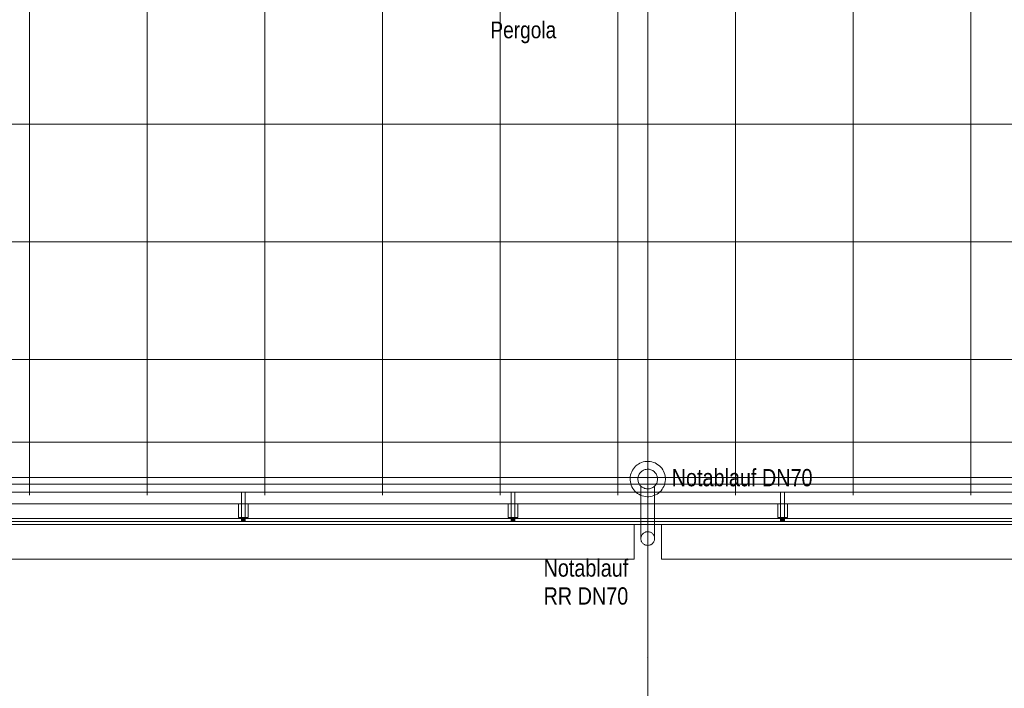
# Model space of a CAD drawing. Extents: x -620 to 3480, y 62 to 1112.
# Tile 4 of 76: x -393 to -292, y 191 to 260. Entities that reach past the tile are written whole.
import ezdxf
from ezdxf.lldxf.tags import DXFTag

# ---------------------------------------------------------------- set-up
doc = ezdxf.new("R2010")
doc.units = 0
doc.layers.get('0').update_dxf_attribs({"lineweight": 13})
for name, color, linetype, lineweight, true_color in [('30 -33 Aussenwände- 7 Fassade_ Elemente', 7, 'Continuous', 9, 0x00aacc), ('30 -36 Dächer- 3 Dachbeläge', 7, 'Continuous', 15, 0x9999ff), ('30 -36 Dächer- 4 Dachbekleidungen', 7, 'Continuous', 9, 0xccccff), ('40 -41 Abwasser_Wasser_Gas- 1 Abwasser + sanitäre Anlagen', 7, 'Continuous', 9, 0xff6633), ('70 -72 Beschriftung- 1 Beschriftung allgemein', 7, 'Continuous', 9, 0xff6633)]:
    doc.layers.add(name, color=color, linetype=linetype, lineweight=lineweight, true_color=true_color)
for name, color, linetype, lineweight in [('40 -41 Abwasser_Wasser_Gas- 2 Wasser-1', 7, 'Continuous', 15), ('60- 61 allgemeine Ausstattung- 4 Terrassen', 7, 'Continuous', 9), ('70 -71 Achsen- 1 Gebäudeachsen', 7, 'STRICHPUNKT2-A06GA2HU8I', 18)]:
    doc.layers.add(name, color=color, linetype=linetype, lineweight=lineweight)
doc.styles.get("Standard").update_dxf_attribs({"font": 'ARIALN.TTF'})
tags = doc.linetypes.add('grob-A06GA2HT8I', pattern=[14, 3, -8, 3]).pattern_tags.tags
tags[8:9] = [DXFTag(74, 4), DXFTag(75, 0), DXFTag(340, '0'), DXFTag(46, 0.0), DXFTag(50, 0.0), DXFTag(44, 0.0), DXFTag(45, 0.0)]
tags[6:7] = [DXFTag(74, 4), DXFTag(75, 0), DXFTag(340, '0'), DXFTag(46, 0.0), DXFTag(50, 0.0), DXFTag(44, 0.0), DXFTag(45, 0.0)]
tags[4:5] = [DXFTag(74, 4), DXFTag(75, 0), DXFTag(340, '0'), DXFTag(46, 0.0), DXFTag(50, 0.0), DXFTag(44, 0.0), DXFTag(45, 0.0)]
tags = doc.linetypes.add('STRICHPUNKT2-A06GA2HU8I', pattern=[12.7, 6.35, -3.175, 0, -3.175]).pattern_tags.tags
tags[10:11] = [DXFTag(74, 4), DXFTag(75, 0), DXFTag(340, '0'), DXFTag(46, 0.0), DXFTag(50, 0.0), DXFTag(44, 0.0), DXFTag(45, 0.0)]
tags[8:9] = [DXFTag(74, 4), DXFTag(75, 0), DXFTag(340, '0'), DXFTag(46, 0.0), DXFTag(50, 0.0), DXFTag(44, 0.0), DXFTag(45, 0.0)]
tags[6:7] = [DXFTag(74, 4), DXFTag(75, 0), DXFTag(340, '0'), DXFTag(46, 0.0), DXFTag(50, 0.0), DXFTag(44, 0.0), DXFTag(45, 0.0)]
tags[4:5] = [DXFTag(74, 4), DXFTag(75, 0), DXFTag(340, '0'), DXFTag(46, 0.0), DXFTag(50, 0.0), DXFTag(44, 0.0), DXFTag(45, 0.0)]

# ---------------------------------------------------------------- blocks, each defined once
blk = doc.blocks.new('Referenz-A06GA2HW8I')
at = {"layer": '30 -33 Aussenwände- 7 Fassade_ Elemente', "color": 0, "linetype": 'Continuous', "lineweight": -2, "ltscale": 0.13}
for p, q in [((-501.48, 208.68), (9.12, 208.68)), ((-492.28, 208.08), (-330.08, 208.08)), ((-330.08, 208.08), (-330.08, 204.54)), ((-327.28, 208.08), (-165.08, 208.08)), ((-327.28, 204.54), (-327.28, 208.08)), ((-330.08, 204.54), (-492.28, 204.54)), ((-165.08, 204.54), (-327.28, 204.54))]:
    blk.add_line(p, q, dxfattribs=at)
at = {"layer": '30 -36 Dächer- 3 Dachbeläge', "color": 0, "linetype": 'Continuous', "lineweight": -2, "ltscale": 0.13}
for p, q in [((-498.78, 211.38), (6.42, 211.38)), ((9.72, 208.08), (-502.08, 208.08))]:
    blk.add_line(p, q, dxfattribs=at)
at = {"layer": '30 -36 Dächer- 3 Dachbeläge', "color": 0, "lineweight": -2}
for p, q in [((-369.73, 208.78), (-370.13, 208.78)), ((-370.13, 208.78), (-370.13, 208.38)), ((-369.73, 208.38), (-369.73, 208.78)), ((-342.23, 208.78), (-342.63, 208.78)), ((-342.63, 208.78), (-342.63, 208.38)), ((-342.23, 208.38), (-342.23, 208.78)), ((-314.73, 208.78), (-315.13, 208.78)), ((-315.13, 208.78), (-315.13, 208.38)), ((-314.73, 208.38), (-314.73, 208.78))]:
    blk.add_line(p, q, dxfattribs=at)
for points in [[(-370.13, 208.38), (-370.13, 208.78), (-369.73, 208.38)], [(-369.73, 208.38), (-370.13, 208.78), (-369.73, 208.78)], [(-342.63, 208.38), (-342.63, 208.78), (-342.23, 208.38)], [(-342.23, 208.38), (-342.63, 208.78), (-342.23, 208.78)], [(-315.13, 208.38), (-315.13, 208.78), (-314.73, 208.38)], [(-314.73, 208.38), (-315.13, 208.78), (-314.73, 208.78)]]:
    blk.add_solid(points, dxfattribs=at)
at = {"layer": '30 -36 Dächer- 4 Dachbekleidungen', "color": 0, "linetype": 'Continuous', "lineweight": -2, "ltscale": 0.13}
for p, q in [((5.62, 212.18), (-497.98, 212.18)), ((-498.78, 211.38), (6.42, 211.38)), ((-369.73, 211.38), (-370.13, 211.38)), ((-370.13, 211.38), (-370.13, 210.18)), ((-369.73, 210.18), (-369.73, 211.38)), ((-342.23, 211.38), (-342.63, 211.38)), ((-342.63, 211.38), (-342.63, 210.18)), ((-342.23, 210.18), (-342.23, 211.38)), ((-314.73, 211.38), (-315.13, 211.38)), ((-315.13, 211.38), (-315.13, 210.18)), ((-314.73, 210.18), (-314.73, 211.38)), ((7.62, 210.18), (-499.98, 210.18)), ((-370.43, 210.18), (-370.43, 208.78)), ((-370.13, 208.78), (-370.13, 210.18)), ((-369.73, 210.18), (-369.73, 208.78)), ((-369.43, 210.18), (-369.43, 208.78)), ((-342.93, 210.18), (-342.93, 208.78)), ((-342.63, 208.78), (-342.63, 210.18)), ((-342.23, 210.18), (-342.23, 208.78)), ((-341.93, 210.18), (-341.93, 208.78)), ((-315.43, 210.18), (-315.43, 208.78)), ((-315.13, 208.78), (-315.13, 210.18)), ((-314.73, 210.18), (-314.73, 208.78)), ((-314.43, 210.18), (-314.43, 208.78)), ((-501.78, 208.38), (9.42, 208.38)), ((-370.43, 208.78), (-370.13, 208.78)), ((-369.73, 208.78), (-370.13, 208.78)), ((-369.43, 208.78), (-369.73, 208.78)), ((-342.93, 208.78), (-342.63, 208.78)), ((-342.23, 208.78), (-342.63, 208.78)), ((-341.93, 208.78), (-342.23, 208.78)), ((-315.43, 208.78), (-315.13, 208.78)), ((-314.73, 208.78), (-315.13, 208.78)), ((-314.43, 208.78), (-314.73, 208.78))]:
    blk.add_line(p, q, dxfattribs=at)
at = {"layer": '40 -41 Abwasser_Wasser_Gas- 1 Abwasser + sanitäre Anlagen', "color": 0, "linetype": 'grob-A06GA2HT8I', "lineweight": -2, "ltscale": 0.13}
for p, q in [((-328.68, 217.8), (-328.68, 212.71)), ((-329.38, 211.99), (-329.38, 206.64)), ((-327.98, 211.99), (-327.98, 206.64))]:
    blk.add_line(p, q, dxfattribs=at)
at = {"layer": '40 -41 Abwasser_Wasser_Gas- 1 Abwasser + sanitäre Anlagen', "color": 0, "linetype": 'Continuous', "lineweight": -2, "ltscale": 0.13}
for p, q in [((-328.68, 212.71), (-328.7, 212.77)), ((-328.7, 212.77), (-328.67, 212.77)), ((-328.67, 212.77), (-328.68, 212.71))]:
    blk.add_line(p, q, dxfattribs=at)
at = {"layer": '40 -41 Abwasser_Wasser_Gas- 1 Abwasser + sanitäre Anlagen', "color": 0, "lineweight": -2}
for points in [[(-328.68, 212.71), (-328.7, 212.77), (-328.68, 212.77)], [(-328.68, 212.71), (-328.68, 212.77), (-328.67, 212.77)]]:
    blk.add_solid(points, dxfattribs=at)
at = {"layer": '40 -41 Abwasser_Wasser_Gas- 2 Wasser-1', "color": 0, "linetype": 'Continuous', "lineweight": -2, "ltscale": 0.13}
for p, q in [((-328.68, 212.71), (-328.68, 216.55)), ((-330.15, 213.76), (-330.04, 213.89)), ((-330.04, 213.89), (-329.92, 214.02)), ((-329.92, 214.02), (-329.78, 214.14)), ((-329.78, 214.14), (-329.64, 214.24)), ((-329.64, 214.24), (-329.48, 214.32)), ((-329.48, 214.32), (-329.32, 214.39)), ((-329.32, 214.39), (-329.15, 214.45)), ((-329.15, 214.45), (-328.98, 214.48)), ((-328.98, 214.48), (-328.8, 214.5)), ((-328.8, 214.5), (-328.63, 214.51)), ((-328.63, 214.51), (-328.45, 214.49)), ((-328.45, 214.49), (-328.28, 214.46)), ((-328.28, 214.46), (-328.11, 214.41)), ((-328.11, 214.41), (-327.94, 214.35)), ((-327.94, 214.35), (-327.78, 214.27)), ((-327.78, 214.27), (-327.64, 214.17)), ((-327.64, 214.17), (-327.5, 214.06)), ((-327.5, 214.06), (-327.37, 213.94)), ((-327.37, 213.94), (-327.26, 213.8)), ((-330.48, 212.77), (-330.47, 212.94)), ((-330.47, 212.94), (-330.44, 213.12)), ((-330.44, 213.12), (-330.39, 213.29)), ((-330.39, 213.29), (-330.32, 213.45)), ((-330.32, 213.45), (-330.24, 213.61)), ((-330.24, 213.61), (-330.15, 213.76)), ((-329.68, 212.84), (-329.66, 212.93)), ((-329.66, 212.93), (-329.63, 213.03)), ((-329.63, 213.03), (-329.6, 213.12)), ((-329.6, 213.12), (-329.55, 213.21)), ((-329.55, 213.21), (-329.5, 213.29)), ((-329.5, 213.29), (-329.44, 213.37)), ((-329.44, 213.37), (-329.37, 213.44)), ((-329.37, 213.44), (-329.29, 213.5)), ((-329.29, 213.5), (-329.21, 213.56)), ((-329.21, 213.56), (-329.13, 213.6)), ((-329.13, 213.6), (-329.04, 213.64)), ((-329.04, 213.64), (-328.94, 213.67)), ((-328.94, 213.67), (-328.85, 213.69)), ((-328.85, 213.69), (-328.75, 213.71)), ((-328.75, 213.71), (-328.65, 213.71)), ((-328.65, 213.71), (-328.55, 213.7)), ((-328.55, 213.7), (-328.46, 213.68)), ((-328.46, 213.68), (-328.36, 213.65)), ((-328.36, 213.65), (-328.27, 213.62)), ((-328.27, 213.62), (-328.18, 213.57)), ((-328.18, 213.57), (-328.1, 213.52)), ((-328.1, 213.52), (-328.03, 213.46)), ((-328.03, 213.46), (-327.95, 213.39)), ((-327.95, 213.39), (-327.89, 213.32)), ((-327.89, 213.32), (-327.84, 213.24)), ((-327.84, 213.24), (-327.79, 213.15)), ((-327.79, 213.15), (-327.75, 213.06)), ((-327.75, 213.06), (-327.72, 212.97)), ((-327.72, 212.97), (-327.7, 212.87)), ((-327.26, 213.8), (-327.16, 213.66)), ((-327.16, 213.66), (-327.07, 213.5)), ((-327.07, 213.5), (-327, 213.34)), ((-327, 213.34), (-326.95, 213.17)), ((-326.95, 213.17), (-326.91, 213)), ((-326.91, 213), (-326.89, 212.83)), ((-330.48, 212.59), (-330.48, 212.77)), ((-330.46, 212.41), (-330.48, 212.59)), ((-330.42, 212.24), (-330.46, 212.41)), ((-330.37, 212.07), (-330.42, 212.24)), ((-330.3, 211.91), (-330.37, 212.07)), ((-330.21, 211.76), (-330.3, 211.91)), ((-329.68, 212.74), (-329.68, 212.84)), ((-329.68, 212.64), (-329.68, 212.74)), ((-329.67, 212.54), (-329.68, 212.64)), ((-329.65, 212.45), (-329.67, 212.54)), ((-329.62, 212.36), (-329.65, 212.45)), ((-329.58, 212.27), (-329.62, 212.36)), ((-329.53, 212.18), (-329.58, 212.27)), ((-329.48, 212.1), (-329.53, 212.18)), ((-329.41, 212.02), (-329.48, 212.1)), ((-329.34, 211.96), (-329.41, 212.02)), ((-329.27, 211.89), (-329.34, 211.96)), ((-329.18, 211.84), (-329.27, 211.89)), ((-328.08, 211.91), (-328.16, 211.86)), ((-328, 211.98), (-328.08, 211.91)), ((-327.93, 212.05), (-328, 211.98)), ((-327.87, 212.13), (-327.93, 212.05)), ((-327.82, 212.21), (-327.87, 212.13)), ((-327.77, 212.29), (-327.82, 212.21)), ((-327.74, 212.39), (-327.77, 212.29)), ((-327.71, 212.48), (-327.74, 212.39)), ((-327.69, 212.58), (-327.71, 212.48)), ((-327.7, 212.87), (-327.69, 212.77)), ((-327.69, 212.77), (-327.69, 212.67)), ((-327.69, 212.67), (-327.69, 212.58)), ((-327.05, 211.96), (-327.13, 211.81)), ((-326.98, 212.13), (-327.05, 211.96)), ((-326.93, 212.3), (-326.98, 212.13)), ((-326.9, 212.47), (-326.93, 212.3)), ((-326.89, 212.65), (-326.9, 212.47)), ((-326.89, 212.83), (-326.89, 212.65)), ((-330.11, 211.61), (-330.21, 211.76)), ((-330, 211.48), (-330.11, 211.61)), ((-329.87, 211.35), (-330, 211.48)), ((-329.73, 211.24), (-329.87, 211.35)), ((-329.58, 211.15), (-329.73, 211.24)), ((-329.43, 211.07), (-329.58, 211.15)), ((-329.26, 211), (-329.43, 211.07)), ((-329.09, 210.95), (-329.26, 211)), ((-329.1, 211.8), (-329.18, 211.84)), ((-329.01, 211.76), (-329.1, 211.8)), ((-328.92, 210.92), (-329.09, 210.95)), ((-328.91, 211.73), (-329.01, 211.76)), ((-328.74, 210.91), (-328.92, 210.92)), ((-328.82, 211.72), (-328.91, 211.73)), ((-328.72, 211.71), (-328.82, 211.72)), ((-328.57, 210.91), (-328.74, 210.91)), ((-328.62, 211.71), (-328.72, 211.71)), ((-328.52, 211.72), (-328.62, 211.71)), ((-328.39, 210.93), (-328.57, 210.91)), ((-328.43, 211.74), (-328.52, 211.72)), ((-328.33, 211.77), (-328.43, 211.74)), ((-328.22, 210.97), (-328.39, 210.93)), ((-328.24, 211.81), (-328.33, 211.77)), ((-328.16, 211.86), (-328.24, 211.81)), ((-328.05, 211.02), (-328.22, 210.97)), ((-327.89, 211.09), (-328.05, 211.02)), ((-327.73, 211.18), (-327.89, 211.09)), ((-327.59, 211.28), (-327.73, 211.18)), ((-327.45, 211.39), (-327.59, 211.28)), ((-327.33, 211.52), (-327.45, 211.39)), ((-327.22, 211.66), (-327.33, 211.52)), ((-327.13, 211.81), (-327.22, 211.66)), ((-329.37, 206.8), (-329.35, 206.87)), ((-329.37, 206.8), (-329.35, 206.87)), ((-329.35, 206.87), (-329.32, 206.93)), ((-329.35, 206.87), (-329.32, 206.93)), ((-329.32, 206.93), (-329.29, 206.99)), ((-329.32, 206.93), (-329.29, 206.99)), ((-329.29, 206.99), (-329.25, 207.05)), ((-329.29, 206.99), (-329.25, 207.05)), ((-329.25, 207.05), (-329.21, 207.1)), ((-329.25, 207.05), (-329.21, 207.1)), ((-329.21, 207.1), (-329.16, 207.15)), ((-329.21, 207.1), (-329.16, 207.15)), ((-329.16, 207.15), (-329.11, 207.2)), ((-329.16, 207.15), (-329.11, 207.2)), ((-329.11, 207.2), (-329.05, 207.23)), ((-329.11, 207.2), (-329.05, 207.23)), ((-329.05, 207.23), (-328.99, 207.27)), ((-329.05, 207.23), (-328.99, 207.27)), ((-328.99, 207.27), (-328.93, 207.3)), ((-328.99, 207.27), (-328.93, 207.3)), ((-328.93, 207.3), (-328.87, 207.32)), ((-328.93, 207.3), (-328.87, 207.32)), ((-328.87, 207.32), (-328.8, 207.33)), ((-328.87, 207.32), (-328.8, 207.33)), ((-328.8, 207.33), (-328.73, 207.34)), ((-328.8, 207.33), (-328.73, 207.34)), ((-328.73, 207.34), (-328.66, 207.34)), ((-328.73, 207.34), (-328.66, 207.34)), ((-328.66, 207.34), (-328.59, 207.33)), ((-328.66, 207.34), (-328.59, 207.33)), ((-328.59, 207.33), (-328.53, 207.32)), ((-328.59, 207.33), (-328.53, 207.32)), ((-328.53, 207.32), (-328.46, 207.3)), ((-328.53, 207.32), (-328.46, 207.3)), ((-328.46, 207.3), (-328.4, 207.28)), ((-328.46, 207.3), (-328.4, 207.28)), ((-328.4, 207.28), (-328.33, 207.25)), ((-328.4, 207.28), (-328.33, 207.25)), ((-328.33, 207.25), (-328.28, 207.21)), ((-328.33, 207.25), (-328.28, 207.21)), ((-328.28, 207.21), (-328.22, 207.17)), ((-328.28, 207.21), (-328.22, 207.17)), ((-328.22, 207.17), (-328.17, 207.12)), ((-328.22, 207.17), (-328.17, 207.12)), ((-328.17, 207.12), (-328.13, 207.07)), ((-328.17, 207.12), (-328.13, 207.07)), ((-328.13, 207.07), (-328.09, 207.01)), ((-328.13, 207.07), (-328.09, 207.01)), ((-328.09, 207.01), (-328.06, 206.95)), ((-328.09, 207.01), (-328.06, 206.95)), ((-328.06, 206.95), (-328.03, 206.89)), ((-328.06, 206.95), (-328.03, 206.89)), ((-328.03, 206.89), (-328.01, 206.82)), ((-328.03, 206.89), (-328.01, 206.82)), ((-329.38, 206.73), (-329.37, 206.8)), ((-329.38, 206.73), (-329.37, 206.8)), ((-329.38, 206.66), (-329.38, 206.73)), ((-329.38, 206.66), (-329.38, 206.73)), ((-329.38, 206.59), (-329.38, 206.66)), ((-329.38, 206.59), (-329.38, 206.66)), ((-329.38, 206.53), (-329.38, 206.59)), ((-329.38, 206.53), (-329.38, 206.59)), ((-329.36, 206.46), (-329.38, 206.53)), ((-329.36, 206.46), (-329.38, 206.53)), ((-329.34, 206.39), (-329.36, 206.46)), ((-329.34, 206.39), (-329.36, 206.46)), ((-329.31, 206.33), (-329.34, 206.39)), ((-329.31, 206.33), (-329.34, 206.39)), ((-329.28, 206.27), (-329.31, 206.33)), ((-329.28, 206.27), (-329.31, 206.33)), ((-329.24, 206.21), (-329.28, 206.27)), ((-329.24, 206.21), (-329.28, 206.27)), ((-329.2, 206.16), (-329.24, 206.21)), ((-329.2, 206.16), (-329.24, 206.21)), ((-329.15, 206.11), (-329.2, 206.16)), ((-329.15, 206.11), (-329.2, 206.16)), ((-329.09, 206.07), (-329.15, 206.11)), ((-329.09, 206.07), (-329.15, 206.11)), ((-329.03, 206.03), (-329.09, 206.07)), ((-329.03, 206.03), (-329.09, 206.07)), ((-328.97, 206), (-329.03, 206.03)), ((-328.97, 206), (-329.03, 206.03)), ((-328.91, 205.98), (-328.97, 206)), ((-328.91, 205.98), (-328.97, 206)), ((-328.84, 205.96), (-328.91, 205.98)), ((-328.84, 205.96), (-328.91, 205.98)), ((-328.78, 205.95), (-328.84, 205.96)), ((-328.78, 205.95), (-328.84, 205.96)), ((-328.71, 205.94), (-328.78, 205.95)), ((-328.71, 205.94), (-328.78, 205.95)), ((-328.64, 205.94), (-328.71, 205.94)), ((-328.64, 205.94), (-328.71, 205.94)), ((-328.68, 206.64), (-328.68, 202.8)), ((-328.68, 206.64), (-328.68, 202.8)), ((-328.57, 205.95), (-328.64, 205.94)), ((-328.57, 205.95), (-328.64, 205.94)), ((-328.5, 205.96), (-328.57, 205.95)), ((-328.5, 205.96), (-328.57, 205.95)), ((-328.44, 205.99), (-328.5, 205.96)), ((-328.44, 205.99), (-328.5, 205.96)), ((-328.38, 206.01), (-328.44, 205.99)), ((-328.38, 206.01), (-328.44, 205.99)), ((-328.32, 206.05), (-328.38, 206.01)), ((-328.32, 206.05), (-328.38, 206.01)), ((-328.26, 206.08), (-328.32, 206.05)), ((-328.26, 206.08), (-328.32, 206.05)), ((-328.21, 206.13), (-328.26, 206.08)), ((-328.21, 206.13), (-328.26, 206.08)), ((-328.16, 206.18), (-328.21, 206.13)), ((-328.16, 206.18), (-328.21, 206.13)), ((-328.12, 206.23), (-328.16, 206.18)), ((-328.12, 206.23), (-328.16, 206.18)), ((-328.08, 206.29), (-328.12, 206.23)), ((-328.08, 206.29), (-328.12, 206.23)), ((-328.05, 206.35), (-328.08, 206.29)), ((-328.05, 206.35), (-328.08, 206.29)), ((-328.02, 206.42), (-328.05, 206.35)), ((-328.02, 206.42), (-328.05, 206.35)), ((-328, 206.48), (-328.02, 206.42)), ((-328, 206.48), (-328.02, 206.42)), ((-328.01, 206.82), (-327.99, 206.75)), ((-328.01, 206.82), (-327.99, 206.75)), ((-327.99, 206.55), (-328, 206.48)), ((-327.99, 206.55), (-328, 206.48)), ((-327.99, 206.75), (-327.99, 206.69)), ((-327.99, 206.75), (-327.99, 206.69)), ((-327.99, 206.69), (-327.99, 206.62)), ((-327.99, 206.69), (-327.99, 206.62)), ((-327.99, 206.62), (-327.99, 206.55)), ((-327.99, 206.62), (-327.99, 206.55))]:
    blk.add_line(p, q, dxfattribs=at)
at = {"layer": '60- 61 allgemeine Ausstattung- 4 Terrassen', "color": 0, "lineweight": -2}
for p, q in [((-391.73, 211.08), (-391.73, 594.54)), ((-379.73, 211.08), (-379.73, 594.54)), ((-367.73, 211.08), (-367.73, 594.54)), ((-355.73, 211.08), (-355.73, 594.54)), ((-343.73, 211.08), (-343.73, 594.54)), ((-331.73, 211.08), (-331.73, 594.54)), ((-319.73, 211.08), (-319.73, 594.54)), ((-307.73, 211.08), (-307.73, 594.54)), ((-295.73, 211.08), (-295.73, 594.54)), ((-507.28, 248.88), (6.72, 248.88)), ((-507.28, 236.88), (6.72, 236.88)), ((-507.28, 224.88), (6.72, 224.88)), ((-499.28, 212.88), (6.72, 212.88))]:
    blk.add_line(p, q, dxfattribs=at)
at = {"layer": '70 -71 Achsen- 1 Gebäudeachsen', "color": 0, "linetype": 'STRICHPUNKT2-A06GA2HU8I', "lineweight": -2, "ltscale": 0.13}
for p, q in [((-328.68, 1081.42), (-328.68, 81.98)), ((-561.19, 216.48), (86.26, 216.48))]:
    blk.add_line(p, q, dxfattribs=at)
at = {"layer": '70 -72 Beschriftung- 1 Beschriftung allgemein', "color": 0, "linetype": 'Continuous', "lineweight": -2, "ltscale": 0.13}
for p, q in [((-328.68, 206.64), (-328.68, 194.45)), ((-328.68, 194.45), (-328.7, 194.52)), ((-328.7, 194.52), (-328.67, 194.52)), ((-328.67, 194.52), (-328.68, 194.45))]:
    blk.add_line(p, q, dxfattribs=at)
at = {"layer": '70 -72 Beschriftung- 1 Beschriftung allgemein', "color": 0, "lineweight": -2}
for points in [[(-328.68, 194.45), (-328.7, 194.52), (-328.68, 194.52)], [(-328.68, 194.45), (-328.68, 194.52), (-328.67, 194.52)]]:
    blk.add_solid(points, dxfattribs=at)
at = {"layer": '60- 61 allgemeine Ausstattung- 4 Terrassen', "color": 0, "linetype": 'Continuous', "lineweight": -2, "ltscale": 0.13, "insert": (-344.73, 259.34), "char_height": 1.7, "attachment_point": 1}
blk.add_mtext('{\\fArial Narrow;Pergola}', dxfattribs=at)
at = {"layer": '70 -72 Beschriftung- 1 Beschriftung allgemein', "color": 0, "linetype": 'Continuous', "lineweight": -2, "ltscale": 0.13, "char_height": 1.7621, "attachment_point": 1}
for s, insert in [('{\\fArial Narrow;Notablauf DN70}', (-326.24, 213.73)), ('{\\fArial Narrow;Notablauf}', (-339.31, 204.52)), ('{\\fArial Narrow;Notablauf}', (-339.31, 204.52)), ('{\\fArial Narrow;RR}', (-339.31, 201.67)), ('{\\fArial Narrow;RR}', (-339.31, 201.67)), ('{\\fArial Narrow;DN70}', (-335.83, 201.67)), ('{\\fArial Narrow;DN70}', (-335.83, 201.67))]:
    blk.add_mtext(s, dxfattribs=dict(at, insert=insert))

msp = doc.modelspace()

# ---------------------------------------------------------------- block references
at = {"color": 8, "lineweight": 13, "ltscale": 0.13, "true_color": 0x808080}
msp.add_blockref('Referenz-A06GA2HW8I', (0, 0), dxfattribs=at)

doc.saveas('drawing.dxf')
